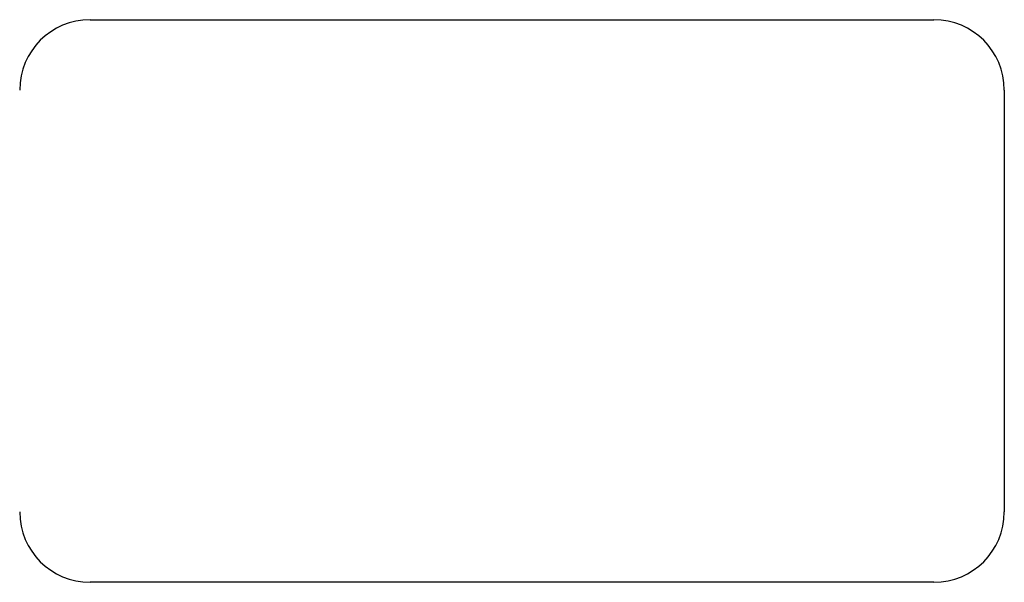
# Model space of a CAD drawing. Header units: inches. Extents: x 25 to 627, y 68 to 290.
# Tile 110 of 250: x 260.06 to 263.56, y 188.13 to 190.13. Entities that reach past the tile are written whole.
import ezdxf

# ---------------------------------------------------------------- set-up
doc = ezdxf.new("R2010")
doc.units = ezdxf.units.IN
doc.header["$MEASUREMENT"] = 0
doc.layers.add('Visible Edges(ANSI)', color=7, linetype='Continuous', lineweight=25)

msp = doc.modelspace()

# ---------------------------------------------------------------- linework, layer by layer
at = {"layer": 'Visible Edges(ANSI)'}
for p, q in [((260.3071, 190.1309), (263.3071, 190.1309)), ((263.5571, 189.8809), (263.5571, 188.3809)), ((263.3071, 188.1309), (260.3071, 188.1309))]:
    msp.add_line(p, q, dxfattribs=at)
for centre, start, end in [((260.3071, 189.8809), 90, 180), ((263.3071, 189.8809), 0, 90), ((260.3071, 188.3809), 180, 270), ((263.3071, 188.3809), 270, 0)]:
    msp.add_arc(centre, 0.25, start, end, dxfattribs=at)

doc.saveas('drawing.dxf')
